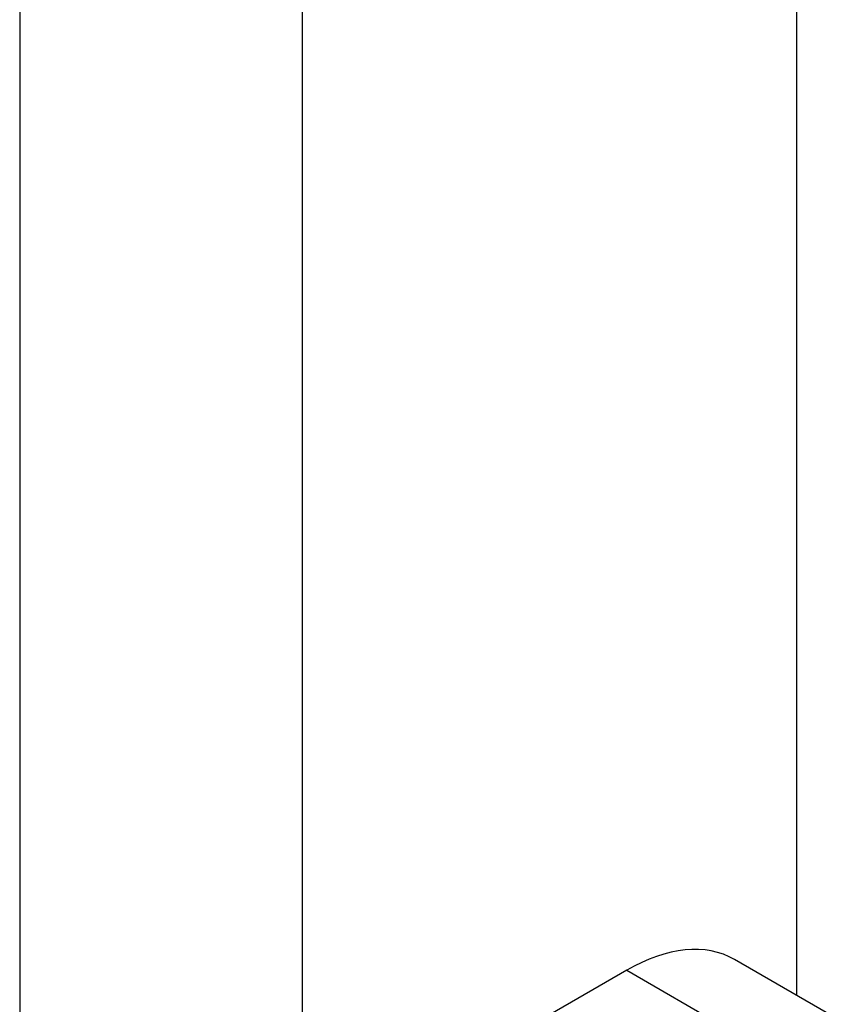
# Model space of a CAD drawing. Header units: inches. Extents: x 1.5 to 31.5, y 2.1 to 17.
# Tile 33 of 34: x 30.721 to 31.321, y 11.717 to 12.436. Entities that reach past the tile are written whole.
import ezdxf

# ---------------------------------------------------------------- set-up
doc = ezdxf.new("R2010")
doc.units = ezdxf.units.IN
doc.header["$MEASUREMENT"] = 0
doc.layers.add('Visible Edges(ANSI)', color=7, linetype='Continuous', lineweight=25)
doc.layers.add('Visible Tangent Edges(ANSI)', color=7, linetype='Continuous', lineweight=25)

msp = doc.modelspace()

# ---------------------------------------------------------------- linework, layer by layer
at = {"layer": 'Visible Edges(ANSI)'}
for p, q in [((31.28826, 14.45015), (31.28826, 11.72379)), ((31.32095, 11.70491), (31.24302, 11.74991)), ((31.16428, 11.74211), (30.87743, 11.57649))]:
    msp.add_line(p, q, dxfattribs=at)
msp.add_ellipse((31.16428, 11.61352), major_axis=(0.07874, 0.13638), ratio=0.57735, start_param=0, end_param=0.785398, dxfattribs=at)
at = {"layer": 'Visible Tangent Edges(ANSI)'}
for p, q in [((30.72116, 14.24195), (30.72116, 11.60548)), ((30.92764, 11.60548), (30.92764, 14.24195)), ((31.16428, 11.74211), (31.24681, 11.69446))]:
    msp.add_line(p, q, dxfattribs=at)

doc.saveas('drawing.dxf')
